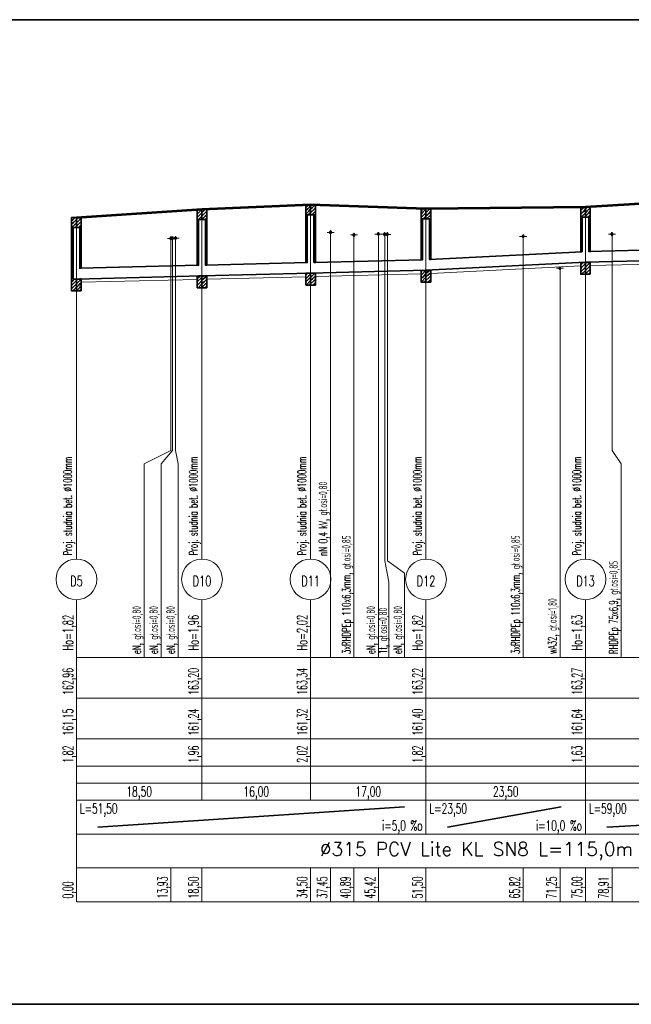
# Model space of a CAD drawing. Header units: millimetres. Extents: x 7.8 to 19, y -49.2 to -24.4.
# Tile 3 of 30: x 8.272 to 8.453, y -24.748 to -24.458. Entities that reach past the tile are written whole.
import ezdxf
from ezdxf.enums import TextEntityAlignment as Align

# ---------------------------------------------------------------- set-up
doc = ezdxf.new("R2010")
doc.units = ezdxf.units.MM
doc.linetypes.add('DASHED', pattern=[0.75, 0.5, -0.25])
doc.layers.get('0').update_dxf_attribs({"lineweight": 13})
for name, color, linetype, lineweight in [('CIENKA', 7, 'Continuous', 15), ('CIENKA2', 1, 'Continuous', 25), ('CIENKA_PRZERYWANA', 7, 'DASHED', 15), ('GRUBA', 3, 'Continuous', 53), ('SREDNIA', 2, 'Continuous', 35)]:
    doc.layers.add(name, color=color, linetype=linetype, lineweight=lineweight)
doc.styles.add('romans', font='romans.shx')

# ---------------------------------------------------------------- blocks, each defined once
blk = doc.blocks.new('*X2510')
at = {"layer": 'SREDNIA', "color": 2, "linetype": 'Continuous', "ltscale": 0.01}
for p, q in [((0.45392, 0.12892), (0.4536, 0.1286)), ((0.45424, 0.12824), (0.4536, 0.1276)), ((0.4546, 0.1296), (0.45392, 0.12892)), ((0.455, 0.129), (0.45424, 0.12824)), ((0.455, 0.128), (0.45455, 0.12755)), ((0.45455, 0.12755), (0.4536, 0.1266)), ((0.45455, 0.12755), (0.4536, 0.1266)), ((0.45487, 0.12687), (0.4546, 0.1266)), ((0.455, 0.127), (0.45487, 0.12687))]:
    blk.add_line(p, q, dxfattribs=at)
blk = doc.blocks.new('*X2511')
at = {"layer": 'SREDNIA', "color": 2, "linetype": 'Continuous', "ltscale": 0.01}
for p, q in [((0.45519, 0.12919), (0.455, 0.129)), ((0.45551, 0.12851), (0.455, 0.128)), ((0.45583, 0.12783), (0.455, 0.127)), ((0.4556, 0.1296), (0.45519, 0.12919)), ((0.4564, 0.1294), (0.45551, 0.12851)), ((0.4564, 0.1284), (0.45583, 0.12783)), ((0.45615, 0.12715), (0.4556, 0.1266)), ((0.4564, 0.1274), (0.45615, 0.12715))]:
    blk.add_line(p, q, dxfattribs=at)
blk = doc.blocks.new('*X2512')
at = {"layer": 'SREDNIA', "color": 2, "linetype": 'Continuous', "ltscale": 0.01}
for p, q in [((0.49073, 0.13173), (0.4906, 0.1316)), ((0.49105, 0.13105), (0.4906, 0.1306)), ((0.491, 0.132), (0.49073, 0.13173)), ((0.492, 0.132), (0.49105, 0.13105)), ((0.492, 0.132), (0.49105, 0.13105)), ((0.492, 0.131), (0.49136, 0.13036)), ((0.49136, 0.13036), (0.4906, 0.1296)), ((0.49168, 0.12968), (0.491, 0.129)), ((0.492, 0.13), (0.49168, 0.12968))]:
    blk.add_line(p, q, dxfattribs=at)
blk = doc.blocks.new('*X2513')
at = {"layer": 'SREDNIA', "color": 2, "linetype": 'Continuous', "ltscale": 0.01}
for p, q in [((0.49232, 0.13132), (0.492, 0.131)), ((0.49264, 0.13064), (0.492, 0.13)), ((0.493, 0.132), (0.49232, 0.13132)), ((0.4934, 0.1314), (0.49264, 0.13064)), ((0.49295, 0.12995), (0.492, 0.129)), ((0.49295, 0.12995), (0.492, 0.129)), ((0.4934, 0.1304), (0.49295, 0.12995)), ((0.49327, 0.12927), (0.493, 0.129)), ((0.4934, 0.1294), (0.49327, 0.12927))]:
    blk.add_line(p, q, dxfattribs=at)
blk = doc.blocks.new('*X2514')
at = {"layer": 'SREDNIA', "color": 2, "linetype": 'Continuous', "ltscale": 0.01}
for p, q in [((0.52285, 0.13285), (0.5226, 0.1326)), ((0.52317, 0.13217), (0.5226, 0.1316)), ((0.52349, 0.13149), (0.5226, 0.1306)), ((0.5234, 0.1334), (0.52285, 0.13285)), ((0.524, 0.133), (0.52317, 0.13217)), ((0.52381, 0.13081), (0.5234, 0.1304)), ((0.524, 0.132), (0.52349, 0.13149)), ((0.524, 0.131), (0.52381, 0.13081))]:
    blk.add_line(p, q, dxfattribs=at)
blk = doc.blocks.new('*X2515')
at = {"layer": 'SREDNIA', "color": 2, "linetype": 'Continuous', "ltscale": 0.01}
for p, q in [((0.52413, 0.13313), (0.524, 0.133)), ((0.52445, 0.13245), (0.524, 0.132)), ((0.52476, 0.13176), (0.524, 0.131)), ((0.5244, 0.1334), (0.52413, 0.13313)), ((0.52508, 0.13108), (0.5244, 0.1304)), ((0.5254, 0.1334), (0.52445, 0.13245)), ((0.5254, 0.1334), (0.52445, 0.13245)), ((0.5254, 0.1324), (0.52476, 0.13176)), ((0.5254, 0.1314), (0.52508, 0.13108))]:
    blk.add_line(p, q, dxfattribs=at)
blk = doc.blocks.new('*X2516')
at = {"layer": 'SREDNIA', "color": 2, "linetype": 'Continuous', "ltscale": 0.01}
for p, q in [((0.55679, 0.13179), (0.5566, 0.1316)), ((0.55711, 0.13111), (0.5566, 0.1306)), ((0.5572, 0.1322), (0.55679, 0.13179)), ((0.558, 0.132), (0.55711, 0.13111)), ((0.558, 0.131), (0.55743, 0.13043)), ((0.55743, 0.13043), (0.5566, 0.1296)), ((0.55775, 0.12975), (0.5572, 0.1292)), ((0.558, 0.13), (0.55775, 0.12975))]:
    blk.add_line(p, q, dxfattribs=at)
blk = doc.blocks.new('*X2517')
at = {"layer": 'SREDNIA', "color": 2, "linetype": 'Continuous', "ltscale": 0.01}
for p, q in [((0.55806, 0.13206), (0.558, 0.132)), ((0.55838, 0.13138), (0.558, 0.131)), ((0.5587, 0.1307), (0.558, 0.13)), ((0.5582, 0.1322), (0.55806, 0.13206)), ((0.5592, 0.1322), (0.55838, 0.13138)), ((0.5594, 0.1314), (0.5587, 0.1307)), ((0.55902, 0.13002), (0.5582, 0.1292)), ((0.5594, 0.1304), (0.55902, 0.13002)), ((0.55934, 0.12934), (0.5592, 0.1292)), ((0.5594, 0.1294), (0.55934, 0.12934))]:
    blk.add_line(p, q, dxfattribs=at)
blk = doc.blocks.new('*X2518')
at = {"layer": 'SREDNIA', "color": 2, "linetype": 'Continuous', "ltscale": 0.01}
for p, q in [((0.60363, 0.13263), (0.6036, 0.1326)), ((0.60395, 0.13195), (0.6036, 0.1316)), ((0.60427, 0.13127), (0.6036, 0.1306)), ((0.6037, 0.1327), (0.60363, 0.13263)), ((0.60459, 0.13059), (0.6037, 0.1297)), ((0.6047, 0.1327), (0.60395, 0.13195)), ((0.605, 0.132), (0.60427, 0.13127)), ((0.605, 0.131), (0.60459, 0.13059)), ((0.6049, 0.1299), (0.6047, 0.1297)), ((0.605, 0.13), (0.6049, 0.1299))]:
    blk.add_line(p, q, dxfattribs=at)
blk = doc.blocks.new('*X2519')
at = {"layer": 'SREDNIA', "color": 2, "linetype": 'Continuous', "ltscale": 0.01}
for p, q in [((0.60522, 0.13222), (0.605, 0.132)), ((0.60554, 0.13154), (0.605, 0.131)), ((0.60586, 0.13086), (0.605, 0.13)), ((0.6057, 0.1327), (0.60522, 0.13222)), ((0.6064, 0.1324), (0.60554, 0.13154)), ((0.6064, 0.1314), (0.60586, 0.13086)), ((0.60618, 0.13018), (0.6057, 0.1297)), ((0.6064, 0.1304), (0.60618, 0.13018))]:
    blk.add_line(p, q, dxfattribs=at)
blk = doc.blocks.new('*X2572')
at = {"layer": 'SREDNIA', "color": 2, "linetype": 'Continuous', "ltscale": 0.01}
for p, q in [((0.4536, 0.1256), (0.45363, 0.12563)), ((0.45363, 0.12563), (0.454, 0.126)), ((0.45365, 0.12465), (0.454, 0.125)), ((0.4536, 0.1246), (0.45365, 0.12465)), ((0.4536, 0.1236), (0.45368, 0.12368)), ((0.4536, 0.1226), (0.4537, 0.1227)), ((0.45368, 0.12368), (0.454, 0.124)), ((0.4537, 0.1227), (0.454, 0.123)), ((0.45373, 0.12173), (0.454, 0.122)), ((0.4536, 0.1216), (0.45373, 0.12173)), ((0.4536, 0.1206), (0.45375, 0.12075)), ((0.4536, 0.1196), (0.45378, 0.11978)), ((0.45375, 0.12075), (0.454, 0.121)), ((0.45378, 0.11978), (0.454, 0.12)), ((0.45381, 0.11881), (0.454, 0.119)), ((0.4536, 0.1186), (0.45381, 0.11881)), ((0.4536, 0.1176), (0.45383, 0.11783)), ((0.4536, 0.1166), (0.45386, 0.11686)), ((0.45383, 0.11783), (0.454, 0.118)), ((0.45386, 0.11686), (0.454, 0.117)), ((0.4536, 0.1156), (0.45388, 0.11588)), ((0.4536, 0.1146), (0.45391, 0.11491)), ((0.4536, 0.1136), (0.45393, 0.11393)), ((0.45388, 0.11588), (0.454, 0.116)), ((0.45391, 0.11491), (0.454, 0.115)), ((0.45393, 0.11393), (0.454, 0.114)), ((0.4536, 0.1126), (0.45396, 0.11296)), ((0.4536, 0.1116), (0.45399, 0.11199)), ((0.45394, 0.11094), (0.4536, 0.1106)), ((0.45432, 0.11032), (0.45381, 0.10981)), ((0.4541, 0.1111), (0.45394, 0.11094)), ((0.45396, 0.11296), (0.454, 0.113)), ((0.45399, 0.11199), (0.454, 0.112)), ((0.45445, 0.11145), (0.4541, 0.1111)), ((0.455, 0.111), (0.45432, 0.11032)), ((0.45381, 0.10981), (0.4536, 0.1096)), ((0.45368, 0.10868), (0.4536, 0.1086)), ((0.45454, 0.10954), (0.45368, 0.10868)), ((0.45477, 0.10877), (0.45395, 0.10795)), ((0.455, 0.11), (0.45454, 0.10954)), ((0.455, 0.109), (0.45477, 0.10877)), ((0.45499, 0.10799), (0.45495, 0.10795)), ((0.455, 0.108), (0.45499, 0.10799))]:
    blk.add_line(p, q, dxfattribs=at)
blk = doc.blocks.new('*X2573')
at = {"layer": 'SREDNIA', "color": 2, "linetype": 'Continuous', "ltscale": 0.01}
for p, q in [((0.45639, 0.12639), (0.456, 0.126)), ((0.45636, 0.12536), (0.456, 0.125)), ((0.4564, 0.1254), (0.45636, 0.12536)), ((0.4564, 0.1264), (0.45639, 0.12639)), ((0.45632, 0.12432), (0.456, 0.124)), ((0.45629, 0.12329), (0.456, 0.123)), ((0.45625, 0.12225), (0.456, 0.122)), ((0.4564, 0.1224), (0.45625, 0.12225)), ((0.4564, 0.1234), (0.45629, 0.12329)), ((0.4564, 0.1244), (0.45632, 0.12432)), ((0.45622, 0.12122), (0.456, 0.121)), ((0.45619, 0.12019), (0.456, 0.12)), ((0.45615, 0.11915), (0.456, 0.119)), ((0.4564, 0.1194), (0.45615, 0.11915)), ((0.4564, 0.1204), (0.45619, 0.12019)), ((0.4564, 0.1214), (0.45622, 0.12122)), ((0.45612, 0.11812), (0.456, 0.118)), ((0.45608, 0.11708), (0.456, 0.117)), ((0.45605, 0.11605), (0.456, 0.116)), ((0.4564, 0.1164), (0.45605, 0.11605)), ((0.4564, 0.1174), (0.45608, 0.11708)), ((0.4564, 0.1184), (0.45612, 0.11812)), ((0.45601, 0.11501), (0.456, 0.115)), ((0.4564, 0.1154), (0.45601, 0.11501))]:
    blk.add_line(p, q, dxfattribs=at)
blk = doc.blocks.new('*X2574')
at = {"layer": 'SREDNIA', "color": 2, "linetype": 'Continuous', "ltscale": 0.01}
for p, q in [((0.455, 0.111), (0.45513, 0.11113)), ((0.455, 0.11), (0.45541, 0.11041)), ((0.45513, 0.11113), (0.45545, 0.11145)), ((0.45541, 0.11041), (0.45605, 0.11105)), ((0.45605, 0.11105), (0.4564, 0.1114)), ((0.45605, 0.11105), (0.45605, 0.11105)), ((0.45615, 0.11015), (0.4564, 0.1104)), ((0.455, 0.109), (0.4557, 0.1097)), ((0.455, 0.108), (0.45599, 0.10899)), ((0.4557, 0.1097), (0.45615, 0.11015)), ((0.45595, 0.10795), (0.45627, 0.10827)), ((0.45599, 0.10899), (0.45625, 0.10925)), ((0.45615, 0.11015), (0.45615, 0.11015)), ((0.45625, 0.10925), (0.4564, 0.1094)), ((0.45625, 0.10925), (0.45625, 0.10925)), ((0.45627, 0.10827), (0.45635, 0.10835)), ((0.45635, 0.10835), (0.4564, 0.1084)), ((0.45635, 0.10835), (0.45635, 0.10835))]:
    blk.add_line(p, q, dxfattribs=at)
blk = doc.blocks.new('*X2575')
at = {"layer": 'SREDNIA', "color": 2, "linetype": 'Continuous', "ltscale": 0.01}
for p, q in [((0.491, 0.129), (0.4906, 0.1286)), ((0.4906, 0.1286), (0.491, 0.129)), ((0.49097, 0.12797), (0.4906, 0.1276)), ((0.491, 0.128), (0.49097, 0.12797)), ((0.49094, 0.12694), (0.4906, 0.1266)), ((0.49091, 0.12591), (0.4906, 0.1256)), ((0.49088, 0.12488), (0.4906, 0.1246)), ((0.491, 0.125), (0.49088, 0.12488)), ((0.491, 0.126), (0.49091, 0.12591)), ((0.491, 0.127), (0.49094, 0.12694)), ((0.49085, 0.12385), (0.4906, 0.1236)), ((0.49082, 0.12282), (0.4906, 0.1226)), ((0.491, 0.122), (0.49079, 0.12179)), ((0.491, 0.123), (0.49082, 0.12282)), ((0.491, 0.124), (0.49085, 0.12385)), ((0.49079, 0.12179), (0.4906, 0.1216)), ((0.49076, 0.12076), (0.4906, 0.1206)), ((0.49073, 0.11973), (0.4906, 0.1196)), ((0.491, 0.119), (0.49069, 0.11869)), ((0.491, 0.12), (0.49073, 0.11973)), ((0.491, 0.121), (0.49076, 0.12076)), ((0.49069, 0.11869), (0.4906, 0.1186)), ((0.49066, 0.11766), (0.4906, 0.1176)), ((0.49063, 0.11663), (0.4906, 0.1166)), ((0.491, 0.117), (0.49063, 0.11663)), ((0.491, 0.118), (0.49066, 0.11766)), ((0.491, 0.116), (0.4906, 0.1156)), ((0.4906, 0.1156), (0.4906, 0.1156))]:
    blk.add_line(p, q, dxfattribs=at)
blk = doc.blocks.new('*X2576')
at = {"layer": 'SREDNIA', "color": 2, "linetype": 'Continuous', "ltscale": 0.01}
for p, q in [((0.4906, 0.1116), (0.49095, 0.11195)), ((0.4906, 0.1106), (0.49082, 0.11082)), ((0.49175, 0.11175), (0.49082, 0.11082)), ((0.49136, 0.11236), (0.49095, 0.11195)), ((0.492, 0.111), (0.49108, 0.11008)), ((0.49138, 0.11238), (0.49136, 0.11236)), ((0.492, 0.112), (0.49175, 0.11175)), ((0.4906, 0.1096), (0.49069, 0.10969)), ((0.49108, 0.11008), (0.49069, 0.10969)), ((0.492, 0.11), (0.49088, 0.10888)), ((0.492, 0.109), (0.49188, 0.10888))]:
    blk.add_line(p, q, dxfattribs=at)
blk = doc.blocks.new('*X2577')
at = {"layer": 'SREDNIA', "color": 2, "linetype": 'Continuous', "ltscale": 0.01}
for p, q in [((0.49338, 0.12838), (0.493, 0.128)), ((0.4934, 0.1284), (0.49338, 0.12838)), ((0.49335, 0.12735), (0.493, 0.127)), ((0.49332, 0.12632), (0.493, 0.126)), ((0.49329, 0.12529), (0.493, 0.125)), ((0.4934, 0.1254), (0.49329, 0.12529)), ((0.4934, 0.1264), (0.49332, 0.12632)), ((0.4934, 0.1274), (0.49335, 0.12735)), ((0.49326, 0.12426), (0.493, 0.124)), ((0.49323, 0.12323), (0.493, 0.123)), ((0.4932, 0.1222), (0.493, 0.122)), ((0.4934, 0.1224), (0.4932, 0.1222)), ((0.4934, 0.1234), (0.49323, 0.12323)), ((0.4934, 0.1244), (0.49326, 0.12426)), ((0.49317, 0.12117), (0.493, 0.121)), ((0.49314, 0.12014), (0.493, 0.12)), ((0.49311, 0.11911), (0.493, 0.119)), ((0.4934, 0.1194), (0.49311, 0.11911)), ((0.4934, 0.1204), (0.49314, 0.12014)), ((0.4934, 0.1214), (0.49317, 0.12117)), ((0.49308, 0.11808), (0.493, 0.118)), ((0.49304, 0.11704), (0.493, 0.117)), ((0.49301, 0.11601), (0.493, 0.116)), ((0.4934, 0.1164), (0.49301, 0.11601)), ((0.4934, 0.1174), (0.49304, 0.11704)), ((0.4934, 0.1184), (0.49308, 0.11808))]:
    blk.add_line(p, q, dxfattribs=at)
blk = doc.blocks.new('*X2578')
at = {"layer": 'SREDNIA', "color": 2, "linetype": 'Continuous', "ltscale": 0.01}
for p, q in [((0.492, 0.112), (0.49211, 0.11211)), ((0.492, 0.111), (0.49239, 0.11139)), ((0.492, 0.11), (0.49268, 0.11068)), ((0.49211, 0.11211), (0.49238, 0.11238)), ((0.49239, 0.11139), (0.49304, 0.11204)), ((0.49268, 0.11068), (0.49314, 0.11114)), ((0.49297, 0.10997), (0.49324, 0.11024)), ((0.49304, 0.11204), (0.4934, 0.1124)), ((0.49304, 0.11204), (0.49304, 0.11204)), ((0.49314, 0.11114), (0.4934, 0.1114)), ((0.49314, 0.11114), (0.49314, 0.11114)), ((0.49324, 0.11024), (0.4934, 0.1104)), ((0.49324, 0.11024), (0.49324, 0.11024)), ((0.492, 0.109), (0.49297, 0.10997)), ((0.49288, 0.10888), (0.49325, 0.10925)), ((0.49325, 0.10925), (0.49335, 0.10935)), ((0.49335, 0.10935), (0.4934, 0.1094)), ((0.49335, 0.10935), (0.49335, 0.10935))]:
    blk.add_line(p, q, dxfattribs=at)
blk = doc.blocks.new('*X2579')
at = {"layer": 'SREDNIA', "color": 2, "linetype": 'Continuous', "ltscale": 0.01}
for p, q in [((0.52299, 0.12999), (0.5226, 0.1296)), ((0.52296, 0.12896), (0.5226, 0.1286)), ((0.52293, 0.12793), (0.5226, 0.1276)), ((0.523, 0.128), (0.52293, 0.12793)), ((0.523, 0.129), (0.52296, 0.12896)), ((0.523, 0.13), (0.52299, 0.12999)), ((0.5229, 0.1269), (0.5226, 0.1266)), ((0.52287, 0.12587), (0.5226, 0.1256)), ((0.52284, 0.12484), (0.5226, 0.1246)), ((0.523, 0.125), (0.52284, 0.12484)), ((0.523, 0.126), (0.52287, 0.12587)), ((0.523, 0.127), (0.5229, 0.1269)), ((0.52281, 0.12381), (0.5226, 0.1236)), ((0.52278, 0.12278), (0.5226, 0.1226)), ((0.523, 0.122), (0.52275, 0.12175)), ((0.523, 0.123), (0.52278, 0.12278)), ((0.523, 0.124), (0.52281, 0.12381)), ((0.52275, 0.12175), (0.5226, 0.1216)), ((0.52273, 0.12073), (0.5226, 0.1206)), ((0.5227, 0.1197), (0.5226, 0.1196)), ((0.523, 0.119), (0.52267, 0.11867)), ((0.523, 0.12), (0.5227, 0.1197)), ((0.523, 0.121), (0.52273, 0.12073)), ((0.52267, 0.11867), (0.5226, 0.1186)), ((0.52264, 0.11764), (0.5226, 0.1176)), ((0.52261, 0.11661), (0.5226, 0.1166)), ((0.523, 0.117), (0.52261, 0.11661)), ((0.523, 0.118), (0.52264, 0.11764))]:
    blk.add_line(p, q, dxfattribs=at)
blk = doc.blocks.new('*X2580')
at = {"layer": 'SREDNIA', "color": 2, "linetype": 'Continuous', "ltscale": 0.01}
for p, q in [((0.52315, 0.11315), (0.52298, 0.11298)), ((0.52318, 0.11318), (0.52315, 0.11315)), ((0.5226, 0.1126), (0.52298, 0.11298)), ((0.5226, 0.1116), (0.52285, 0.11185)), ((0.5226, 0.1106), (0.52272, 0.11072)), ((0.524, 0.111), (0.52268, 0.10968)), ((0.52321, 0.11121), (0.52272, 0.11072)), ((0.52388, 0.11288), (0.52285, 0.11185)), ((0.524, 0.112), (0.52321, 0.11121)), ((0.524, 0.113), (0.52388, 0.11288)), ((0.524, 0.11), (0.52368, 0.10968))]:
    blk.add_line(p, q, dxfattribs=at)
blk = doc.blocks.new('*X2581')
at = {"layer": 'SREDNIA', "color": 2, "linetype": 'Continuous', "ltscale": 0.01}
for p, q in [((0.5254, 0.1304), (0.525, 0.13)), ((0.525, 0.13), (0.5254, 0.1304)), ((0.52537, 0.12937), (0.525, 0.129)), ((0.52534, 0.12834), (0.525, 0.128)), ((0.5254, 0.1284), (0.52534, 0.12834)), ((0.5254, 0.1294), (0.52537, 0.12937)), ((0.52531, 0.12731), (0.525, 0.127)), ((0.52528, 0.12628), (0.525, 0.126)), ((0.52525, 0.12525), (0.525, 0.125)), ((0.5254, 0.1254), (0.52525, 0.12525)), ((0.5254, 0.1264), (0.52528, 0.12628)), ((0.5254, 0.1274), (0.52531, 0.12731)), ((0.52522, 0.12422), (0.525, 0.124)), ((0.52519, 0.12319), (0.525, 0.123)), ((0.52517, 0.12217), (0.525, 0.122)), ((0.5254, 0.1224), (0.52517, 0.12217)), ((0.5254, 0.1234), (0.52519, 0.12319)), ((0.5254, 0.1244), (0.52522, 0.12422)), ((0.52514, 0.12114), (0.525, 0.121)), ((0.52511, 0.12011), (0.525, 0.12)), ((0.52508, 0.11908), (0.525, 0.119)), ((0.5254, 0.1194), (0.52508, 0.11908)), ((0.5254, 0.1204), (0.52511, 0.12011)), ((0.5254, 0.1214), (0.52514, 0.12114)), ((0.52505, 0.11805), (0.525, 0.118)), ((0.52502, 0.11702), (0.525, 0.117)), ((0.5254, 0.1174), (0.52502, 0.11702)), ((0.5254, 0.1184), (0.52505, 0.11805)), ((0.5254, 0.1164), (0.52536, 0.11636))]:
    blk.add_line(p, q, dxfattribs=at)
blk = doc.blocks.new('*X2582')
at = {"layer": 'SREDNIA', "color": 2, "linetype": 'Continuous', "ltscale": 0.01}
for p, q in [((0.52405, 0.11305), (0.52418, 0.11318)), ((0.52502, 0.11302), (0.52521, 0.11321)), ((0.524, 0.113), (0.52405, 0.11305)), ((0.524, 0.112), (0.52434, 0.11234)), ((0.524, 0.111), (0.52462, 0.11162)), ((0.524, 0.11), (0.52491, 0.11091)), ((0.52434, 0.11234), (0.52502, 0.11302)), ((0.52462, 0.11162), (0.52512, 0.11212)), ((0.52491, 0.11091), (0.52522, 0.11122)), ((0.52502, 0.11302), (0.52502, 0.11302)), ((0.52512, 0.11212), (0.5254, 0.1124)), ((0.52512, 0.11212), (0.52512, 0.11212)), ((0.52519, 0.11019), (0.52533, 0.11033)), ((0.52522, 0.11122), (0.5254, 0.1114)), ((0.52522, 0.11122), (0.52522, 0.11122)), ((0.52533, 0.11033), (0.5254, 0.1104)), ((0.52533, 0.11033), (0.52533, 0.11033)), ((0.52468, 0.10968), (0.52519, 0.11019))]:
    blk.add_line(p, q, dxfattribs=at)
blk = doc.blocks.new('*X2583')
at = {"layer": 'SREDNIA', "color": 2, "linetype": 'Continuous', "ltscale": 0.01}
for p, q in [((0.55699, 0.12899), (0.5566, 0.1286)), ((0.55696, 0.12796), (0.5566, 0.1276)), ((0.557, 0.128), (0.55696, 0.12796)), ((0.557, 0.129), (0.55699, 0.12899)), ((0.55692, 0.12692), (0.5566, 0.1266)), ((0.55689, 0.12589), (0.5566, 0.1256)), ((0.55686, 0.12486), (0.5566, 0.1246)), ((0.557, 0.125), (0.55686, 0.12486)), ((0.557, 0.126), (0.55689, 0.12589)), ((0.557, 0.127), (0.55692, 0.12692)), ((0.55682, 0.12382), (0.5566, 0.1236)), ((0.55679, 0.12279), (0.5566, 0.1226)), ((0.557, 0.122), (0.55675, 0.12175)), ((0.557, 0.123), (0.55679, 0.12279)), ((0.557, 0.124), (0.55682, 0.12382)), ((0.55675, 0.12175), (0.5566, 0.1216)), ((0.55672, 0.12072), (0.5566, 0.1206)), ((0.55668, 0.11968), (0.5566, 0.1196)), ((0.557, 0.119), (0.55665, 0.11865)), ((0.557, 0.12), (0.55668, 0.11968)), ((0.557, 0.121), (0.55672, 0.12072)), ((0.55665, 0.11865), (0.5566, 0.1186)), ((0.55662, 0.11762), (0.5566, 0.1176)), ((0.557, 0.118), (0.55662, 0.11762))]:
    blk.add_line(p, q, dxfattribs=at)
blk = doc.blocks.new('*X2584')
at = {"layer": 'SREDNIA', "color": 2, "linetype": 'Continuous', "ltscale": 0.01}
for p, q in [((0.5566, 0.1136), (0.557, 0.114)), ((0.55799, 0.11399), (0.5566, 0.1126)), ((0.557, 0.114), (0.55702, 0.11402)), ((0.557, 0.114), (0.55702, 0.11402)), ((0.557, 0.114), (0.557, 0.114)), ((0.557, 0.114), (0.557, 0.114)), ((0.558, 0.114), (0.55799, 0.11399)), ((0.55732, 0.11232), (0.5566, 0.1116)), ((0.55665, 0.11065), (0.5566, 0.1106)), ((0.558, 0.112), (0.55665, 0.11065)), ((0.558, 0.113), (0.55732, 0.11232)), ((0.558, 0.111), (0.55752, 0.11052))]:
    blk.add_line(p, q, dxfattribs=at)
blk = doc.blocks.new('*X2585')
at = {"layer": 'SREDNIA', "color": 2, "linetype": 'Continuous', "ltscale": 0.01}
for p, q in [((0.559, 0.129), (0.5592, 0.1292)), ((0.55937, 0.12837), (0.559, 0.128)), ((0.5594, 0.1284), (0.55937, 0.12837)), ((0.55934, 0.12734), (0.559, 0.127)), ((0.5593, 0.1263), (0.559, 0.126)), ((0.55927, 0.12527), (0.559, 0.125)), ((0.5594, 0.1254), (0.55927, 0.12527)), ((0.5594, 0.1264), (0.5593, 0.1263)), ((0.5594, 0.1274), (0.55934, 0.12734)), ((0.55923, 0.12423), (0.559, 0.124)), ((0.5592, 0.1232), (0.559, 0.123)), ((0.55916, 0.12216), (0.559, 0.122)), ((0.5594, 0.1224), (0.55916, 0.12216)), ((0.5594, 0.1234), (0.5592, 0.1232)), ((0.5594, 0.1244), (0.55923, 0.12423)), ((0.55913, 0.12113), (0.559, 0.121)), ((0.5591, 0.1201), (0.559, 0.12)), ((0.55906, 0.11906), (0.559, 0.119)), ((0.5594, 0.1194), (0.55906, 0.11906)), ((0.5594, 0.1204), (0.5591, 0.1201)), ((0.5594, 0.1214), (0.55913, 0.12113)), ((0.55903, 0.11803), (0.559, 0.118)), ((0.5594, 0.1184), (0.55903, 0.11803)), ((0.5594, 0.1174), (0.55924, 0.11724))]:
    blk.add_line(p, q, dxfattribs=at)
blk = doc.blocks.new('*X2586')
at = {"layer": 'SREDNIA', "color": 2, "linetype": 'Continuous', "ltscale": 0.01}
for p, q in [((0.558, 0.114), (0.55801, 0.11401)), ((0.558, 0.113), (0.55829, 0.11329)), ((0.55801, 0.11401), (0.55802, 0.11402)), ((0.55829, 0.11329), (0.559, 0.114)), ((0.55858, 0.11258), (0.5591, 0.1131)), ((0.559, 0.114), (0.55901, 0.11401)), ((0.55901, 0.11401), (0.55907, 0.11407)), ((0.5591, 0.1131), (0.55911, 0.11311)), ((0.55911, 0.11311), (0.5594, 0.1134)), ((0.558, 0.112), (0.55858, 0.11258)), ((0.558, 0.111), (0.55886, 0.11186)), ((0.55852, 0.11052), (0.55915, 0.11115)), ((0.55886, 0.11186), (0.55921, 0.11221)), ((0.55915, 0.11115), (0.55931, 0.11131)), ((0.55921, 0.11221), (0.5594, 0.1124)), ((0.55921, 0.11221), (0.55921, 0.11221)), ((0.55931, 0.11131), (0.5594, 0.1114)), ((0.55931, 0.11131), (0.55931, 0.11131))]:
    blk.add_line(p, q, dxfattribs=at)
blk = doc.blocks.new('*X2587')
at = {"layer": 'SREDNIA', "color": 2, "linetype": 'Continuous', "ltscale": 0.01}
for p, q in [((0.6036, 0.1296), (0.6037, 0.1297)), ((0.60397, 0.12897), (0.6036, 0.1286)), ((0.60393, 0.12793), (0.6036, 0.1276)), ((0.604, 0.128), (0.60393, 0.12793)), ((0.604, 0.129), (0.60397, 0.12897)), ((0.60389, 0.12689), (0.6036, 0.1266)), ((0.60385, 0.12585), (0.6036, 0.1256)), ((0.60381, 0.12481), (0.6036, 0.1246)), ((0.604, 0.125), (0.60381, 0.12481)), ((0.604, 0.126), (0.60385, 0.12585)), ((0.604, 0.127), (0.60389, 0.12689)), ((0.60377, 0.12377), (0.6036, 0.1236)), ((0.60373, 0.12273), (0.6036, 0.1226)), ((0.604, 0.122), (0.60369, 0.12169)), ((0.604, 0.123), (0.60373, 0.12273)), ((0.604, 0.124), (0.60377, 0.12377)), ((0.60369, 0.12169), (0.6036, 0.1216)), ((0.60365, 0.12065), (0.6036, 0.1206)), ((0.60361, 0.11961), (0.6036, 0.1196)), ((0.604, 0.12), (0.60361, 0.11961)), ((0.604, 0.121), (0.60365, 0.12065))]:
    blk.add_line(p, q, dxfattribs=at)
blk = doc.blocks.new('*X2588')
at = {"layer": 'SREDNIA', "color": 2, "linetype": 'Continuous', "ltscale": 0.01}
for p, q in [((0.60434, 0.11634), (0.60396, 0.11596)), ((0.60437, 0.11637), (0.60434, 0.11634)), ((0.6036, 0.1156), (0.60396, 0.11596)), ((0.6036, 0.1146), (0.60383, 0.11483)), ((0.6036, 0.1136), (0.6037, 0.1137)), ((0.60409, 0.11409), (0.6037, 0.1137)), ((0.60475, 0.11575), (0.60383, 0.11483)), ((0.605, 0.114), (0.60387, 0.11287)), ((0.605, 0.115), (0.60409, 0.11409)), ((0.605, 0.116), (0.60475, 0.11575)), ((0.605, 0.113), (0.60487, 0.11287))]:
    blk.add_line(p, q, dxfattribs=at)
blk = doc.blocks.new('*X2589')
at = {"layer": 'SREDNIA', "color": 2, "linetype": 'Continuous', "ltscale": 0.01}
for p, q in [((0.60639, 0.12939), (0.606, 0.129)), ((0.60635, 0.12835), (0.606, 0.128)), ((0.6064, 0.1284), (0.60635, 0.12835)), ((0.6064, 0.1294), (0.60639, 0.12939)), ((0.60631, 0.12731), (0.606, 0.127)), ((0.60626, 0.12626), (0.606, 0.126)), ((0.60622, 0.12522), (0.606, 0.125)), ((0.6064, 0.1254), (0.60622, 0.12522)), ((0.6064, 0.1264), (0.60626, 0.12626)), ((0.6064, 0.1274), (0.60631, 0.12731)), ((0.60618, 0.12418), (0.606, 0.124)), ((0.60614, 0.12314), (0.606, 0.123)), ((0.6061, 0.1221), (0.606, 0.122)), ((0.6064, 0.1224), (0.6061, 0.1221)), ((0.6064, 0.1234), (0.60614, 0.12314)), ((0.6064, 0.1244), (0.60618, 0.12418)), ((0.60606, 0.12106), (0.606, 0.121)), ((0.60602, 0.12002), (0.606, 0.12)), ((0.6064, 0.1204), (0.60602, 0.12002)), ((0.6064, 0.1214), (0.60606, 0.12106))]:
    blk.add_line(p, q, dxfattribs=at)
blk = doc.blocks.new('*X2590')
at = {"layer": 'SREDNIA', "color": 2, "linetype": 'Continuous', "ltscale": 0.01}
for p, q in [((0.605, 0.116), (0.60511, 0.11611)), ((0.60511, 0.11611), (0.60537, 0.11637)), ((0.60539, 0.11539), (0.60604, 0.11604)), ((0.60604, 0.11604), (0.6064, 0.1164)), ((0.60604, 0.11604), (0.60604, 0.11604)), ((0.605, 0.115), (0.60539, 0.11539)), ((0.605, 0.114), (0.60568, 0.11468)), ((0.605, 0.113), (0.60596, 0.11396)), ((0.60568, 0.11468), (0.60614, 0.11514)), ((0.60587, 0.11287), (0.60625, 0.11325)), ((0.60596, 0.11396), (0.60624, 0.11424)), ((0.60614, 0.11514), (0.6064, 0.1154)), ((0.60614, 0.11514), (0.60614, 0.11514)), ((0.60624, 0.11424), (0.6064, 0.1144)), ((0.60624, 0.11424), (0.60624, 0.11424)), ((0.60625, 0.11325), (0.60635, 0.11335)), ((0.60635, 0.11335), (0.6064, 0.1134)), ((0.60635, 0.11335), (0.60635, 0.11335))]:
    blk.add_line(p, q, dxfattribs=at)

msp = doc.modelspace()

# ---------------------------------------------------------------- linework, layer by layer
for p, q in [((8.38004, -24.61696), (8.38126, -24.62327)), ((8.38084, -24.61696), (8.38588, -24.62065)), ((8.38588, -24.62065), (8.38588, -24.64546)), ((8.38126, -24.62327), (8.38126, -24.64546))]:
    msp.add_line(p, q)
at = {"layer": 'CIENKA', "color": 7, "linetype": 'Continuous', "ltscale": 0.01}
for p, q in [((8.3262, -24.61646), (8.3262, -24.51346)), ((8.3582, -24.61646), (8.3582, -24.51206)), ((8.3922, -24.61646), (8.3922, -24.51326)), ((8.4392, -24.61646), (8.4392, -24.51276)), ((8.2892, -24.61646), (8.2892, -24.51586)), ((8.31601, -24.52205), (8.31811, -24.52205)), ((8.31647, -24.52202), (8.31857, -24.52202)), ((8.31706, -24.52205), (8.31706, -24.58446)), ((8.31735, -24.52196), (8.31945, -24.52196)), ((8.31752, -24.52202), (8.31752, -24.58446)), ((8.3184, -24.52196), (8.3184, -24.58446)), ((8.36305, -24.52027), (8.36515, -24.52027)), ((8.3641, -24.52027), (8.3641, -24.58446)), ((8.36993, -24.52101), (8.37203, -24.52101)), ((8.37098, -24.52101), (8.37098, -24.58446)), ((8.37715, -24.52076), (8.37925, -24.52076)), ((8.3782, -24.52076), (8.3782, -24.58446)), ((8.37899, -24.52083), (8.38109, -24.52083)), ((8.37979, -24.52086), (8.38189, -24.52086)), ((8.38004, -24.52083), (8.38004, -24.58446)), ((8.38084, -24.52086), (8.38084, -24.58446)), ((8.41979, -24.52145), (8.42189, -24.52145)), ((8.42084, -24.52145), (8.42084, -24.58446)), ((8.44597, -24.52079), (8.44807, -24.52079)), ((8.44702, -24.52079), (8.44702, -24.58446)), ((8.43067, -24.53084), (8.43273, -24.53084)), ((8.4317, -24.53084), (8.4317, -24.58446)), ((8.3092, -24.58846), (8.31706, -24.58446)), ((8.3142, -24.58846), (8.31752, -24.58446)), ((8.3192, -24.58846), (8.3184, -24.58446)), ((8.3641, -24.58846), (8.3641, -24.58446)), ((8.37098, -24.58846), (8.37098, -24.58446)), ((8.3782, -24.58846), (8.3782, -24.58446)), ((8.38004, -24.58846), (8.38004, -24.58446)), ((8.38084, -24.58846), (8.38084, -24.58446)), ((8.42084, -24.58846), (8.42084, -24.58446)), ((8.4317, -24.58846), (8.4317, -24.58446)), ((8.4497, -24.58846), (8.44702, -24.58446)), ((8.3092, -24.58846), (8.3092, -24.64546)), ((8.3142, -24.58846), (8.3142, -24.64546)), ((8.3192, -24.58846), (8.3192, -24.64546)), ((8.3641, -24.58846), (8.3641, -24.64546)), ((8.37098, -24.58846), (8.37098, -24.64546)), ((8.3782, -24.58846), (8.3782, -24.64546)), ((8.38004, -24.58846), (8.38004, -24.61696)), ((8.38084, -24.58846), (8.38084, -24.61696)), ((8.42084, -24.58846), (8.42084, -24.64546)), ((8.4317, -24.58846), (8.4317, -24.64546)), ((8.4497, -24.58846), (8.4497, -24.64546)), ((8.2892, -24.64546), (8.2892, -24.62846)), ((8.3262, -24.64546), (8.3262, -24.62846)), ((8.3582, -24.64546), (8.3582, -24.62846)), ((8.3922, -24.64546), (8.3922, -24.62846)), ((8.4392, -24.64546), (8.4392, -24.62846)), ((8.2892, -24.65746), (8.2892, -24.64546)), ((8.2892, -24.64546), (8.5572, -24.64546)), ((8.3262, -24.65746), (8.3262, -24.64546)), ((8.3582, -24.65746), (8.3582, -24.64546)), ((8.3922, -24.65746), (8.3922, -24.64546)), ((8.4392, -24.65746), (8.4392, -24.64546)), ((8.2892, -24.66946), (8.2892, -24.65746)), ((8.2892, -24.65746), (8.5572, -24.65746)), ((8.3262, -24.66946), (8.3262, -24.65746)), ((8.3582, -24.66946), (8.3582, -24.65746)), ((8.3922, -24.66946), (8.3922, -24.65746)), ((8.4392, -24.66946), (8.4392, -24.65746)), ((8.2892, -24.67746), (8.2892, -24.66946)), ((8.2892, -24.66946), (8.5572, -24.66946)), ((8.3262, -24.67746), (8.3262, -24.66946)), ((8.3582, -24.67746), (8.3582, -24.66946)), ((8.3922, -24.67746), (8.3922, -24.66946)), ((8.4392, -24.67746), (8.4392, -24.66946)), ((8.2892, -24.68746), (8.2892, -24.67746)), ((8.2892, -24.67746), (8.5572, -24.67746)), ((8.3262, -24.68746), (8.3262, -24.67746)), ((8.3582, -24.68746), (8.3582, -24.67746)), ((8.3922, -24.68746), (8.3922, -24.67746)), ((8.4392, -24.68746), (8.4392, -24.67746)), ((8.2892, -24.68246), (8.5572, -24.68246)), ((8.2892, -24.69746), (8.2892, -24.68746)), ((8.2892, -24.68746), (8.5572, -24.68746)), ((8.3922, -24.69746), (8.3922, -24.68746)), ((8.4392, -24.69746), (8.4392, -24.68746)), ((8.2892, -24.70746), (8.2892, -24.69746)), ((8.2892, -24.69746), (8.5572, -24.69746)), ((8.2892, -24.71746), (8.2892, -24.70746)), ((8.2892, -24.70746), (8.5572, -24.70746)), ((8.31706, -24.71746), (8.31706, -24.70746)), ((8.3262, -24.71746), (8.3262, -24.70746)), ((8.3582, -24.71746), (8.3582, -24.70746)), ((8.3641, -24.71746), (8.3641, -24.70746)), ((8.37098, -24.71746), (8.37098, -24.70746)), ((8.3782, -24.71746), (8.3782, -24.70746)), ((8.3922, -24.71746), (8.3922, -24.70746)), ((8.42084, -24.71746), (8.42084, -24.70746)), ((8.4317, -24.71746), (8.4317, -24.70746)), ((8.4392, -24.71746), (8.4392, -24.70746)), ((8.44702, -24.71746), (8.44702, -24.70746)), ((8.2892, -24.71746), (8.5572, -24.71746))]:
    msp.add_line(p, q, dxfattribs=at)
for centre, start, end in [((8.2892, -24.62246), 90, 270), ((8.2892, -24.62246), 270, 90), ((8.3262, -24.62246), 90, 270), ((8.3262, -24.62246), 270, 90), ((8.3582, -24.62246), 90, 270), ((8.3582, -24.62246), 270, 90), ((8.3922, -24.62246), 90, 270), ((8.3922, -24.62246), 270, 90), ((8.4392, -24.62246), 90, 270), ((8.4392, -24.62246), 270, 90)]:
    msp.add_arc(centre, 0.006, start, end, dxfattribs=at)
at = {"layer": 'CIENKA_PRZERYWANA', "color": 7, "linetype": 'DASHED', "ltscale": 0.01}
for p, q in [((8.4406, -24.53005), (8.5178, -24.52812)), ((8.3936, -24.53236), (8.4378, -24.53015)), ((8.3276, -24.53405), (8.3568, -24.53332)), ((8.3596, -24.53325), (8.3908, -24.53247)), ((8.2906, -24.53497), (8.3248, -24.53412))]:
    msp.add_line(p, q, dxfattribs=at)
at = {"layer": 'GRUBA', "color": 3, "linetype": 'Continuous', "ltscale": 0.01}
for p, q in [((8.4392, -24.51276), (8.5192, -24.50796)), ((8.2892, -24.51586), (8.3262, -24.51346)), ((8.3262, -24.51346), (8.3582, -24.51206)), ((8.3582, -24.51206), (8.3922, -24.51326)), ((8.3922, -24.51326), (8.4392, -24.51276)), ((8.31701, -24.52225), (8.31701, -24.52185)), ((8.31711, -24.52225), (8.31711, -24.52185)), ((8.31747, -24.52222), (8.31747, -24.52182)), ((8.31757, -24.52222), (8.31757, -24.52182)), ((8.31835, -24.52216), (8.31835, -24.52176)), ((8.31845, -24.52216), (8.31845, -24.52176)), ((8.36405, -24.52047), (8.36405, -24.52007)), ((8.36415, -24.52047), (8.36415, -24.52007)), ((8.37093, -24.52121), (8.37093, -24.52081)), ((8.37103, -24.52121), (8.37103, -24.52081)), ((8.37815, -24.52096), (8.37815, -24.52056)), ((8.37825, -24.52096), (8.37825, -24.52056)), ((8.37999, -24.52103), (8.37999, -24.52063)), ((8.38009, -24.52103), (8.38009, -24.52063)), ((8.38079, -24.52106), (8.38079, -24.52066)), ((8.38089, -24.52106), (8.38089, -24.52066)), ((8.42079, -24.52165), (8.42079, -24.52125)), ((8.42089, -24.52165), (8.42089, -24.52125)), ((8.44697, -24.52099), (8.44697, -24.52059)), ((8.44707, -24.52099), (8.44707, -24.52059)), ((8.43167, -24.53096), (8.43167, -24.53071)), ((8.43173, -24.53096), (8.43173, -24.53071))]:
    msp.add_line(p, q, dxfattribs=at)
for centre, radius, start, end in [((8.31706, -24.52185), 0.00005, 0, 180), ((8.31706, -24.52225), 0.00005, 180, 0), ((8.31752, -24.52182), 0.00005, 0, 180), ((8.31752, -24.52222), 0.00005, 180, 0), ((8.3184, -24.52176), 0.00005, 0, 180), ((8.3184, -24.52216), 0.00005, 180, 0), ((8.3641, -24.52007), 0.00005, 0, 180), ((8.3641, -24.52047), 0.00005, 180, 0), ((8.37098, -24.52081), 0.00005, 0, 180), ((8.37098, -24.52121), 0.00005, 180, 0), ((8.3782, -24.52056), 0.00005, 0, 180), ((8.3782, -24.52096), 0.00005, 180, 0), ((8.38004, -24.52063), 0.00005, 0, 180), ((8.38004, -24.52103), 0.00005, 180, 0), ((8.38084, -24.52066), 0.00005, 0, 180), ((8.38084, -24.52106), 0.00005, 180, 0), ((8.42084, -24.52125), 0.00005, 0, 180), ((8.42084, -24.52165), 0.00005, 180, 0), ((8.44702, -24.52059), 0.00005, 0, 180), ((8.44702, -24.52099), 0.00005, 180, 0), ((8.4317, -24.53071), 0.000032, 0, 180), ((8.4317, -24.53096), 0.000032, 180, 0)]:
    msp.add_arc(centre, radius, start, end, dxfattribs=at)
at = {"layer": 'SREDNIA', "color": 2, "linetype": 'Continuous', "ltscale": 0.01}
for p, q in [((7.80152, -24.45762), (9.97978, -24.45762)), ((8.4392, -24.51276), (8.5192, -24.50796)), ((8.2892, -24.51586), (8.3262, -24.51346)), ((8.3262, -24.51346), (8.3582, -24.51206)), ((8.3582, -24.51206), (8.3922, -24.51326)), ((8.3922, -24.51326), (8.4392, -24.51276)), ((8.4402, -24.52591), (8.5182, -24.52396)), ((8.3932, -24.52823), (8.4382, -24.52598)), ((8.4392, -24.52908), (8.5192, -24.52708)), ((8.2902, -24.53083), (8.3252, -24.52996)), ((8.3272, -24.52991), (8.3572, -24.52916)), ((8.3592, -24.52911), (8.3912, -24.52831)), ((8.3922, -24.53143), (8.4392, -24.52908)), ((8.2892, -24.53401), (8.3262, -24.53308)), ((8.3262, -24.53308), (8.3582, -24.53228)), ((8.3582, -24.53228), (8.3922, -24.53143)), ((8.2955, -24.69546), (8.3859, -24.68946)), ((8.3985, -24.69546), (8.432, -24.68946)), ((8.4455, -24.69546), (8.5509, -24.68946)), ((7.80152, -24.74762), (9.97978, -24.74762))]:
    msp.add_line(p, q, dxfattribs=at)
at = {"layer": 'SREDNIA', "color": 2, "ltscale": 0.01}
for points in [[(8.3248, -24.51346), (8.3262, -24.51346), (8.3262, -24.51646), (8.3248, -24.51646), (8.3248, -24.51346)], [(8.3262, -24.51346), (8.3276, -24.51346), (8.3276, -24.51646), (8.3262, -24.51646), (8.3262, -24.51346)], [(8.3568, -24.51206), (8.3582, -24.51206), (8.3582, -24.51506), (8.3568, -24.51506), (8.3568, -24.51206)], [(8.3582, -24.51206), (8.3596, -24.51206), (8.3596, -24.51506), (8.3582, -24.51506), (8.3582, -24.51206)], [(8.3908, -24.51326), (8.3922, -24.51326), (8.3922, -24.51626), (8.3908, -24.51626), (8.3908, -24.51326)], [(8.3922, -24.51326), (8.3936, -24.51326), (8.3936, -24.51626), (8.3922, -24.51626), (8.3922, -24.51326)], [(8.4378, -24.51276), (8.4392, -24.51276), (8.4392, -24.51576), (8.4378, -24.51576), (8.4378, -24.51276)], [(8.4392, -24.51276), (8.4406, -24.51276), (8.4406, -24.51576), (8.4392, -24.51576), (8.4392, -24.51276)], [(8.2878, -24.51586), (8.2892, -24.51586), (8.2892, -24.51886), (8.2878, -24.51886), (8.2878, -24.51586)], [(8.2892, -24.51586), (8.2906, -24.51586), (8.2906, -24.51886), (8.2892, -24.51886), (8.2892, -24.51586)], [(8.3252, -24.51646), (8.3252, -24.52996), (8.3248, -24.52997), (8.3248, -24.51646), (8.3252, -24.51646)], [(8.3276, -24.51646), (8.3276, -24.5299), (8.3272, -24.52991), (8.3272, -24.51646), (8.3276, -24.51646)], [(8.3572, -24.51506), (8.3572, -24.52916), (8.3568, -24.52917), (8.3568, -24.51506), (8.3572, -24.51506)], [(8.3596, -24.51506), (8.3596, -24.5291), (8.3592, -24.52911), (8.3592, -24.51506), (8.3596, -24.51506)], [(8.3912, -24.51626), (8.3912, -24.52831), (8.3908, -24.52832), (8.3908, -24.51626), (8.3912, -24.51626)], [(8.3936, -24.51626), (8.3936, -24.52821), (8.3932, -24.52823), (8.3932, -24.51626), (8.3936, -24.51626)], [(8.4382, -24.51576), (8.4382, -24.52598), (8.4378, -24.526), (8.4378, -24.51576), (8.4382, -24.51576)], [(8.4406, -24.51576), (8.4406, -24.5259), (8.4402, -24.52591), (8.4402, -24.51576), (8.4406, -24.51576)], [(8.2882, -24.51886), (8.2882, -24.53401), (8.2892, -24.53401), (8.2892, -24.53751), (8.2878, -24.53751), (8.2878, -24.51886), (8.2882, -24.51886)], [(8.2906, -24.51886), (8.2906, -24.53082), (8.2902, -24.53083), (8.2902, -24.51886), (8.2906, -24.51886)], [(8.4392, -24.52909), (8.4392, -24.53259), (8.4378, -24.53259), (8.4378, -24.52916), (8.4382, -24.52914), (8.4382, -24.52909), (8.4392, -24.52909)], [(8.4406, -24.53259), (8.4392, -24.53259), (8.4392, -24.52909), (8.4402, -24.52909), (8.4402, -24.52906), (8.4406, -24.52905), (8.4406, -24.53259)], [(8.2906, -24.53751), (8.2892, -24.53751), (8.2892, -24.53401), (8.2902, -24.53401), (8.2902, -24.53399), (8.2906, -24.53398), (8.2906, -24.53751)], [(8.3262, -24.53308), (8.3262, -24.53658), (8.3248, -24.53658), (8.3248, -24.53312), (8.3252, -24.53311), (8.3252, -24.53308), (8.3262, -24.53308)], [(8.3276, -24.53658), (8.3262, -24.53658), (8.3262, -24.53308), (8.3272, -24.53308), (8.3272, -24.53306), (8.3276, -24.53305), (8.3276, -24.53658)], [(8.3582, -24.53228), (8.3582, -24.53578), (8.3568, -24.53578), (8.3568, -24.53232), (8.3572, -24.53231), (8.3572, -24.53228), (8.3582, -24.53228)], [(8.3596, -24.53578), (8.3582, -24.53578), (8.3582, -24.53228), (8.3592, -24.53228), (8.3592, -24.53226), (8.3596, -24.53225), (8.3596, -24.53578)], [(8.3922, -24.53144), (8.3922, -24.53494), (8.3908, -24.53494), (8.3908, -24.53147), (8.3912, -24.53146), (8.3912, -24.53144), (8.3922, -24.53144)], [(8.3936, -24.53494), (8.3922, -24.53494), (8.3922, -24.53144), (8.3932, -24.53144), (8.3932, -24.53139), (8.3936, -24.53137), (8.3936, -24.53494)]]:
    msp.add_lwpolyline(points, dxfattribs=at)

# ---------------------------------------------------------------- block references
at = {"linetype": 'Continuous'}
for name in ['*X2512', '*X2513', '*X2514', '*X2515', '*X2516', '*X2517', '*X2518', '*X2519', '*X2510', '*X2511', '*X2575', '*X2579', '*X2581', '*X2583', '*X2585', '*X2587', '*X2589', '*X2572', '*X2573', '*X2577', '*X2588', '*X2590', '*X2576', '*X2578', '*X2580', '*X2582', '*X2584', '*X2586', '*X2574']:
    msp.add_blockref(name, (7.8342, -24.64546), dxfattribs=at)

# ---------------------------------------------------------------- texts
at = {"layer": 'CIENKA', "color": 7, "linetype": 'Continuous', "ltscale": 0.01, "style": 'romans', "width": 0.6}
for s, height, p in [('Proj. studnia bet. %%C1000mm', 0.0025, (8.28789, -24.61543)), ('Proj. studnia bet. %%C1000mm', 0.0025, (8.32489, -24.61543)), ('Proj. studnia bet. %%C1000mm', 0.0025, (8.35689, -24.61543)), ('Proj. studnia bet. %%C1000mm', 0.0025, (8.39089, -24.61543)), ('Proj. studnia bet. %%C1000mm', 0.0025, (8.43789, -24.61543)), ('nN O,4 kV, gł.osi=0,80', 0.0025, (8.3631, -24.61558)), ('3xRHDPEp 110x6,3mm, gł.osi=0,85', 0.0025, (8.36998, -24.64446)), ('3xRHDPEp 110x6,3mm, gł.osi=0,85', 0.0025, (8.41984, -24.64446)), ('RHDPEp 75x6,9, gł.osi=0,85', 0.0025, (8.4487, -24.64446)), ('wA32, gł.osi=1,80', 0.0025, (8.4307, -24.64446)), ('eN, gł.osi=0,80', 0.0025, (8.3082, -24.64446)), ('eN, gł.osi=0,80', 0.0025, (8.3132, -24.64446)), ('eN, gł.osi=0,80', 0.0025, (8.3182, -24.64446)), ('eN, gł.osi=0,80', 0.0025, (8.3772, -24.64446)), ('eN, gł.osi=0,80', 0.0025, (8.38513, -24.64446)), ('1t, gł.osi=0,80', 0.0025, (8.38076, -24.64446)), ('Ho=1,82', 0.003, (8.2882, -24.64346)), ('Ho=1,96', 0.003, (8.3252, -24.64346)), ('Ho=2,02', 0.003, (8.3572, -24.64346)), ('Ho=1,82', 0.003, (8.3912, -24.64346)), ('Ho=1,63', 0.003, (8.4382, -24.64346))]:
    msp.add_text(s, height=height, rotation=90, dxfattribs=at).set_placement(p)
at = {"layer": 'CIENKA2', "color": 1, "linetype": 'Continuous', "ltscale": 0.01, "style": 'romans', "width": 0.56}
for s, p in [('162,96', (8.2882, -24.65646)), ('163,20', (8.3252, -24.65646)), ('163,34', (8.3572, -24.65646)), ('163,22', (8.3912, -24.65646)), ('163,27', (8.4382, -24.65646)), ('161,15', (8.2882, -24.66846)), ('161,24', (8.3252, -24.66846)), ('161,32', (8.3572, -24.66846)), ('161,40', (8.3912, -24.66846)), ('161,64', (8.4382, -24.66846)), ('1,82', (8.2882, -24.67646)), ('1,96', (8.3252, -24.67646)), ('2,02', (8.3572, -24.67646)), ('1,82', (8.3912, -24.67646)), ('1,63', (8.4382, -24.67646)), ('13,93', (8.31606, -24.71646)), ('18,50', (8.3252, -24.71646)), ('34,50', (8.3572, -24.71646)), ('37,45', (8.3631, -24.71646)), ('40,89', (8.36998, -24.71646)), ('45,42', (8.3772, -24.71646)), ('51,50', (8.3912, -24.71646)), ('65,82', (8.41984, -24.71646)), ('71,25', (8.4307, -24.71646)), ('75,00', (8.4382, -24.71646)), ('78,91', (8.44602, -24.71646)), ('0,00', (8.2882, -24.71646))]:
    msp.add_text(s, height=0.003, rotation=90, dxfattribs=at).set_placement(p)
at = {"layer": 'CIENKA2', "color": 1, "linetype": 'Continuous', "ltscale": 0.01, "style": 'romans', "width": 0.65}
for s, p in [('18,50', (8.3077, -24.68646)), ('16,00', (8.3422, -24.68646)), ('17,00', (8.3752, -24.68646)), ('23,50', (8.4157, -24.68646))]:
    msp.add_text(s, height=0.003, dxfattribs=at).set_placement(p, align=Align.CENTER)
for s, p in [('L=51,50', (8.2902, -24.69146)), ('L=23,50', (8.3932, -24.69146)), ('L=59,00', (8.4402, -24.69146))]:
    msp.add_text(s, height=0.003, dxfattribs=at).set_placement(p)
at = {"layer": 'GRUBA', "color": 3, "linetype": 'Continuous', "ltscale": 0.01, "style": 'romans', "width": 0.7}
for s, p in [('D5', (8.2892, -24.62446)), ('D10', (8.3262, -24.62446)), ('D11', (8.3582, -24.62446)), ('D12', (8.3922, -24.62446)), ('D13', (8.4392, -24.62446))]:
    msp.add_text(s, height=0.003, dxfattribs=at).set_placement(p, align=Align.CENTER)
at = {"layer": 'SREDNIA', "color": 2, "linetype": 'Continuous', "ltscale": 0.01, "style": 'romans', "width": 0.65}
for s, p in [('i=5,0 %o', (8.3912, -24.69646)), ('i=10,0 %o', (8.4382, -24.69646))]:
    msp.add_text(s, height=0.003, dxfattribs=at).set_placement(p, align=Align.RIGHT)
at = {"layer": 'SREDNIA', "color": 2, "linetype": 'Continuous', "ltscale": 0.01, "style": 'romans'}
msp.add_text('%%C315 PCV Lite KL SN8 L=115,0m', height=0.004, dxfattribs=at).set_placement((8.40707, -24.7039), align=Align.CENTER)

doc.saveas('drawing.dxf')
